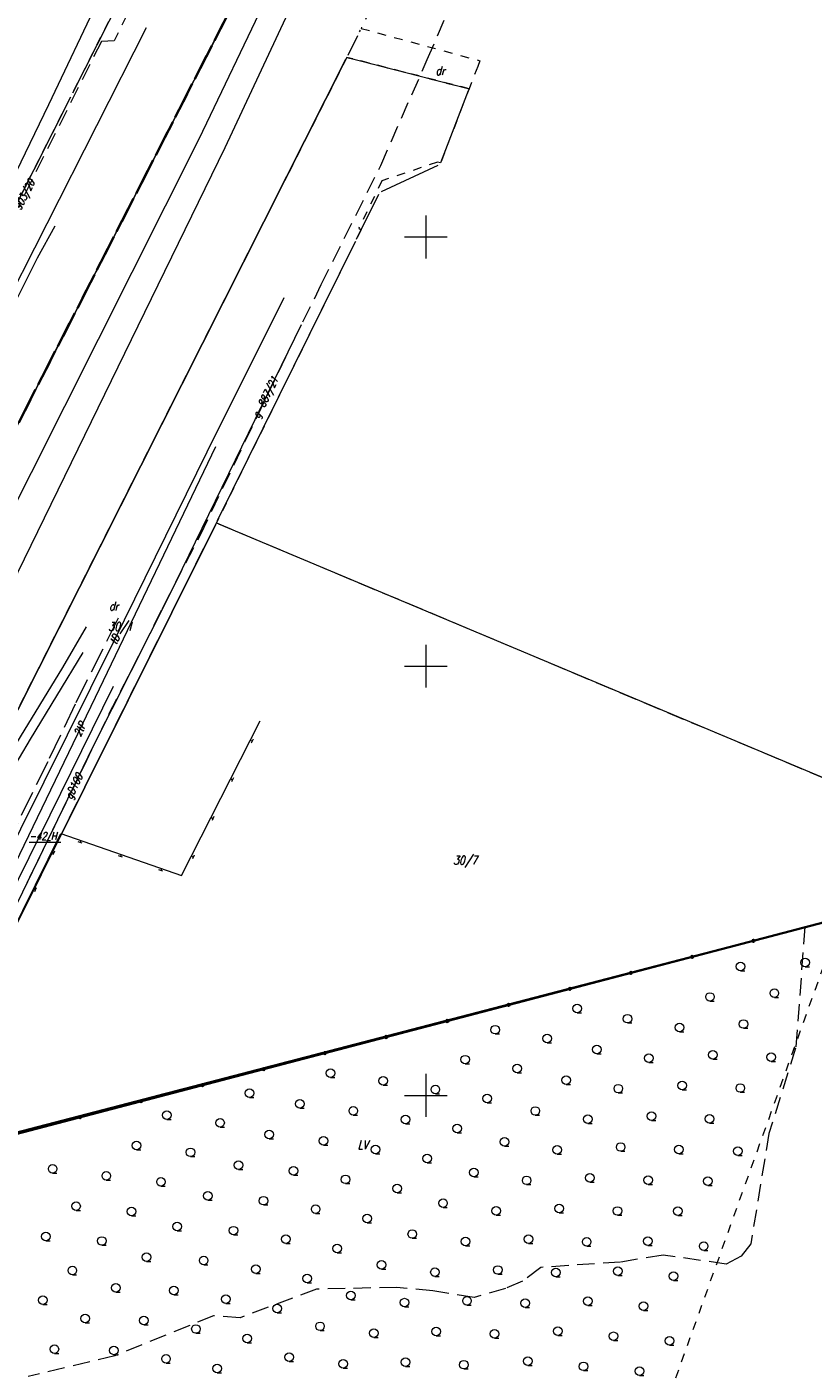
# Model space of a CAD drawing. Extents: x 7506644 to 7509529, y 5798919 to 5803521.
# Tile 19 of 25: x 7507554 to 7507645, y 5799518 to 5799674. Entities that reach past the tile are written whole.
import ezdxf

# ---------------------------------------------------------------- set-up
doc = ezdxf.new("R2010")
doc.units = 0
doc.header["$MEASUREMENT"] = 0
for name, pattern in [('4001', [0]), ('4002', [2, 1, -1]), ('4003', [3, 2, -1]), ('4004', [4, 3, -1]), ('4010', [5, 3, -2]), ('4214', [5, 3, -2]), ('4220', [3, 2, -1]), ('4230', [2, 1, -1])]:
    doc.linetypes.add(name, pattern=pattern)
for name, color, linetype, lineweight in [('1001_znak_oznaczajacy_punkt_zal', 7, 'CONTINUOUS', 18), ('1135_siatka_kwadratow_znak_wewn', 7, 'CONTINUOUS', 18), ('1281_kropka_ogrodzenia', 7, 'CONTINUOUS', 35), ('1285_symbol_pomocniczy_ogrodzen', 7, 'CONTINUOUS', 18), ('1434_ZAKRZEWIENIE__SYMBOL_', 104, 'CONTINUOUS', 18), ('4281_OGRODZENIE_ZNAK_LINIOWY', 7, 'CONTINUOUS', 35), ('4285_OGRODZENIE_NIETRWALE_ZNAK_', 7, 'CONTINUOUS', 18), ('4512_KRAWEZNIK', 7, 'CONTINUOUS', 18), ('4513_KRAWEDZ_CHODNIKA', 7, 'CONTINUOUS', 18), ('4711_WODA_OS_PRZEWODU', 5, 'CONTINUOUS', 18), ('4761_ENERGIA_PRZEWOD_-_OS', 1, 'CONTINUOUS', 18), ('4764_ENERGIA_OS_PRZEWODU_PROJEK', 1, 'CONTINUOUS', 18), ('4794_SPECJALNA_OS_PRZEWODU_PROJ', 7, 'CONTINUOUS', 18), ('5434_ZAKRZEWIENIE', 104, 'CONTINUOUS', 18), ('6110', 7, 'CONTINUOUS', 18), ('6764', 1, 'CONTINUOUS', 18)]:
    doc.layers.add(name, color=color, linetype=linetype, lineweight=lineweight)
for name, color, linetype, lineweight, true_color in [('4741_GAZ_OS_PRZEWODU', 52, 'CONTINUOUS', 18, 0xbdbd00), ('4744_GAZ_OS_PRZEWODU_PROJEKTOWA', 52, 'CONTINUOUS', 18, 0xbdbd00), ('4751_TELEFON_PRZEWOD_-_OS', 7, 'CONTINUOUS', 18, 0xff9100), ('5214_OBREB', 7, '4214', 35, 0x008000), ('5216_DZIALKA', 7, 'CONTINUOUS', 18, 0x008000), ('5220_KONTUR_KLASYFIKACYJNY', 7, '4220', 18, 0x008000), ('5230_KONTUR_UZYTKU_GRUNTOWEGO', 7, '4230', 18, 0x008000), ('6216', 7, 'CONTINUOUS', 18, 0x008000), ('6220', 7, 'CONTINUOUS', 18, 0x008000), ('6230', 7, 'CONTINUOUS', 18, 0x008000), ('6741', 52, 'CONTINUOUS', 18, 0xbdbd00), ('6744', 52, 'CONTINUOUS', 18, 0xbdbd00), ('6751', 7, 'CONTINUOUS', 18, 0xff9100)]:
    doc.layers.add(name, color=color, linetype=linetype, lineweight=lineweight, true_color=true_color)
doc.styles.get("Standard").update_dxf_attribs({"font": 'simplex.shx'})

# ---------------------------------------------------------------- blocks, each defined once
blk = doc.blocks.new('1001')
at = {"layer": '1001_znak_oznaczajacy_punkt_zal', "linetype": 'Continuous'}
blk.add_line((0, 0), (0, 0), dxfattribs=at)
blk = doc.blocks.new('1281')
at = {"layer": '1281_kropka_ogrodzenia', "linetype": 'Continuous'}
for radius in [0.24, 0.16, 0.08]:
    blk.add_circle((0, 0), radius, dxfattribs=at)
blk = doc.blocks.new('1285')
at = {"layer": '1285_symbol_pomocniczy_ogrodzen', "linetype": 'Continuous'}
for p, q in [((0, 0), (0.5, 0)), ((0.5, 0.5), (0.5, -0.5))]:
    blk.add_line(p, q, dxfattribs=at)
blk = doc.blocks.new('1434')
at = {"layer": '1434_ZAKRZEWIENIE__SYMBOL_', "linetype": 'Continuous'}
blk.add_line((0, -1), (1, -1), dxfattribs=at)
blk.add_circle((0, 0), 1, dxfattribs=at)
blk = doc.blocks.new('1135')
at = {"layer": '1135_siatka_kwadratow_znak_wewn', "linetype": 'Continuous'}
for p, q in [((0, 5), (0, -5)), ((-5, 0), (5, 0))]:
    blk.add_line(p, q, dxfattribs=at)

msp = doc.modelspace()

# ---------------------------------------------------------------- linework, layer by layer
at = {"layer": '4281_OGRODZENIE_ZNAK_LINIOWY', "linetype": '4001'}
msp.add_line((7507538.33, 5799541.866), (7507666.683, 5799575.471), dxfattribs=at)
at = {"layer": '4285_OGRODZENIE_NIETRWALE_ZNAK_', "linetype": '4001'}
for p, q in [((7507571.55, 5799575.63), (7507580.7, 5799593.62)), ((7507538.33, 5799541.82), (7507557.48, 5799580.5)), ((7507557.48, 5799580.5), (7507571.55, 5799575.63))]:
    msp.add_line(p, q, dxfattribs=at)
at = {"layer": '4512_KRAWEZNIK', "linetype": '4001'}
for p, q in [((7507587.444, 5799683.586), (7507576.588, 5799660.388)), ((7507573.588, 5799661.427), (7507583.005, 5799681.086)), ((7507530.375, 5799575.592), (7507573.588, 5799661.427)), ((7507576.588, 5799660.388), (7507534.225, 5799573.592)), ((7507557.719, 5799599.829), (7507560.479, 5799604.569)), ((7507545.469, 5799579.88), (7507557.719, 5799599.829))]:
    msp.add_line(p, q, dxfattribs=at)
at = {"layer": '4513_KRAWEDZ_CHODNIKA', "linetype": '4004'}
for p, q in [((7507564.14, 5799605.57), (7507559.15, 5799595.58)), ((7507559.15, 5799595.58), (7507555.95, 5799588.87)), ((7507555.95, 5799588.87), (7507550.84, 5799578.51))]:
    msp.add_line(p, q, dxfattribs=at)
at = {"layer": '4711_WODA_OS_PRZEWODU', "linetype": '4001'}
for p, q in [((7507524.254, 5799589.199), (7507567.457, 5799674.395)), ((7507538.659, 5799547.035), (7507563.619, 5799597.673))]:
    msp.add_line(p, q, dxfattribs=at)
at = {"layer": '4741_GAZ_OS_PRZEWODU', "linetype": '4001'}
for p, q in [((7507570.11, 5799608.2), (7507585.52, 5799639.81)), ((7507561.23, 5799590.64), (7507570.11, 5799608.2)), ((7507547.52, 5799562.31), (7507561.23, 5799590.64))]:
    msp.add_line(p, q, dxfattribs=at)
at = {"layer": '4744_GAZ_OS_PRZEWODU_PROJEKTOWA', "linetype": '4003'}
for p, q in [((7507600.164, 5799670.651), (7507604.501, 5799680.715)), ((7507594.745, 5799658.317), (7507600.164, 5799670.651)), ((7507587.822, 5799644.441), (7507594.745, 5799658.317)), ((7507584.36, 5799637.421), (7507587.822, 5799644.441)), ((7507573.732, 5799615.294), (7507584.36, 5799637.421)), ((7507569.305, 5799606.697), (7507573.732, 5799615.294)), ((7507565.638, 5799599.387), (7507569.305, 5799606.697)), ((7507563.074, 5799594.396), (7507565.638, 5799599.387)), ((7507560.514, 5799589.05), (7507563.074, 5799594.396)), ((7507548.02, 5799563.41), (7507560.514, 5799589.05))]:
    msp.add_line(p, q, dxfattribs=at)
at = {"layer": '4751_TELEFON_PRZEWOD_-_OS', "linetype": '4001'}
for p, q in [((7507575.25, 5799705.9), (7507556.06, 5799665.37)), ((7507556.06, 5799665.37), (7507546.74, 5799646.22)), ((7507574.53, 5799624.97), (7507583.5, 5799642.95)), ((7507561.53, 5799596.403), (7507575.524, 5799625.582)), ((7507563.68, 5799602.94), (7507574.53, 5799624.97)), ((7507544.04, 5799563.41), (7507563.68, 5799602.94)), ((7507543.907, 5799559.945), (7507561.53, 5799596.403))]:
    msp.add_line(p, q, dxfattribs=at)
at = {"layer": '4761_ENERGIA_PRZEWOD_-_OS', "linetype": '4001'}
for p, q in [((7507554.76, 5799647.55), (7507556.81, 5799651.3)), ((7507549.02, 5799636.14), (7507554.76, 5799647.55)), ((7507553.95, 5799591.5), (7507560.09, 5799601.57)), ((7507544.88, 5799576.2), (7507553.95, 5799591.5))]:
    msp.add_line(p, q, dxfattribs=at)
at = {"layer": '4764_ENERGIA_OS_PRZEWODU_PROJEK', "linetype": '4003'}
for p, q in [((7507570.808, 5799687.19), (7507563.696, 5799672.854)), ((7507562.2, 5799672.772), (7507552.474, 5799653.396)), ((7507563.696, 5799672.854), (7507562.2, 5799672.772))]:
    msp.add_line(p, q, dxfattribs=at)
at = {"layer": '4794_SPECJALNA_OS_PRZEWODU_PROJ', "linetype": '4003'}
for p, q in [((7507570.808, 5799687.19), (7507563.696, 5799672.854)), ((7507562.2, 5799672.772), (7507552.474, 5799653.396)), ((7507563.696, 5799672.854), (7507562.2, 5799672.772))]:
    msp.add_line(p, q, dxfattribs=at)
at = {"layer": '5214_OBREB', "linetype": '4010'}
for points in [[(7507505.32, 5800070.77), (7507509.97, 5800069.07), (7507542.37, 5800061.12), (7507568.86, 5800054.58), (7507583.31, 5800050.38), (7507654.66, 5800013.6), (7507650.82, 5800005.55), (7507662.22, 5799998.45), (7507642.42, 5799970.15), (7507676.72, 5799944.81), (7507690.67, 5799934.66), (7507692.92, 5799933.01), (7507702.77, 5799925.91), (7507622.96, 5799765.71), (7507513.8, 5799552.72), (7506941.86, 5799851.5), (7506901.64, 5799967.98), (7506794.5, 5800287.73)], [(7507622.96, 5799765.71), (7507636.06, 5799762.71), (7507833.44, 5799714.55), (7508255.64, 5799610.41), (7508265.61, 5799606.74), (7508557.8, 5799532.04), (7508568.25, 5799529.29), (7508560.95, 5799527.44), (7508372.63, 5799473.61), (7508354.23, 5799469.56), (7508208.4, 5799427.14), (7508126.76, 5799403.73), (7508080.37, 5799392.13), (7508065.52, 5799391.22), (7507865.1, 5799340.7), (7507593.19, 5799272.16), (7507566.75, 5799275.5), (7507542.45, 5799287.05), (7507413.16, 5799321.87), (7507400.06, 5799325.82), (7507513.8, 5799552.72), (7507622.96, 5799765.71)]]:
    msp.add_lwpolyline(points, dxfattribs=at)
at = {"layer": '5216_DZIALKA', "linetype": '4001'}
for p, q in [((7507622.846, 5799765.488), (7507513.914, 5799552.942)), ((7507513.914, 5799552.942), (7507622.846, 5799765.488)), ((7507558.873, 5799666.773), (7507567.987, 5799684.797)), ((7507592.03, 5799673.425), (7507590.91, 5799671.135)), ((7507592.348, 5799674.066), (7507592.252, 5799673.874)), ((7507524.013, 5799538.533), (7507590.687, 5799670.687)), ((7507590.687, 5799670.687), (7507524.013, 5799538.533)), ((7507591.042, 5799670.848), (7507604.798, 5799667.312)), ((7507549.823, 5799648.883), (7507558.647, 5799666.327)), ((7507604.95, 5799667.017), (7507601.73, 5799658.633)), ((7507601.413, 5799658.295), (7507594.807, 5799655.255)), ((7507594.47, 5799654.926), (7507591.9, 5799649.704)), ((7507591.679, 5799649.256), (7507575.711, 5799616.914)), ((7507575.489, 5799616.466), (7507538.541, 5799542.314)), ((7507538.541, 5799542.314), (7507575.489, 5799616.466)), ((7507575.83, 5799616.593), (7507662.53, 5799580.177)), ((7507538.672, 5799542.153), (7507670.788, 5799576.537)), ((7507670.788, 5799576.537), (7507538.672, 5799542.153))]:
    msp.add_line(p, q, dxfattribs=at)
at = {"layer": '5220_KONTUR_KLASYFIKACYJNY', "linetype": '4003'}
for points in [[(7507514.73, 5799511.93), (7507528.13, 5799539.42), (7507538.43, 5799542.09), (7507575.6, 5799616.69), (7507662.76, 5799580.08)], [(7507671.03, 5799576.6), (7507644.17, 5799569.62), (7507643.09, 5799555.49), (7507639.98, 5799545.57), (7507637.86, 5799532.7), (7507636.73, 5799531.26), (7507634.98, 5799530.35), (7507627.64, 5799531.41), (7507622.64, 5799530.58), (7507613.42, 5799529.97), (7507611.28, 5799528.36), (7507609.3, 5799527.51), (7507605.63, 5799526.45), (7507600.83, 5799527.22), (7507596.59, 5799527.64), (7507587.27, 5799527.43), (7507578.38, 5799524.11), (7507575.27, 5799524.32), (7507563.76, 5799519.66), (7507553.67, 5799517.26)]]:
    msp.add_lwpolyline(points, dxfattribs=at)
at = {"layer": '5230_KONTUR_UZYTKU_GRUNTOWEGO', "linetype": '4002'}
for points in [[(7507692.92, 5799933.01), (7507702.77, 5799925.91), (7507622.96, 5799765.71), (7507513.8, 5799552.72), (7507505.82, 5799556.89), (7507506.43, 5799561.31), (7507510.27, 5799570.61), (7507581.66, 5799711.87), (7507585.65, 5799719.78), (7507608.5, 5799765.22), (7507625.47, 5799798.45), (7507630.97, 5799811), (7507648.14, 5799843.97), (7507651.62, 5799851.44), (7507663.02, 5799873.95), (7507674.2, 5799895.72), (7507692.92, 5799933.01)], [(7507400.06, 5799325.82), (7507513.8, 5799552.72), (7507622.96, 5799765.71)], [(7507622.96, 5799765.71), (7507636.06, 5799762.71), (7507645.07, 5799760.51), (7507644.28, 5799755.89), (7507644.09, 5799754.74), (7507637.19, 5799751.4), (7507634.15, 5799744.64), (7507629.45, 5799734.15), (7507627.16, 5799729.05), (7507621.16, 5799715.29), (7507620, 5799713.08), (7507612.43, 5799715.11), (7507602.19, 5799694.19), (7507592.46, 5799674.29), (7507606.3, 5799670.52), (7507606.05, 5799669.86), (7507605.04, 5799667.25), (7507590.8, 5799670.91), (7507523.9, 5799538.31), (7507511.4, 5799513.82)], [(7507538.43, 5799542.09), (7507528.13, 5799539.42), (7507523.9, 5799538.31), (7507590.8, 5799670.91), (7507605.04, 5799667.25), (7507601.72, 5799658.61), (7507601.35, 5799658.71), (7507594.88, 5799656.52), (7507592.19, 5799651), (7507592.45, 5799650.83), (7507591.79, 5799649.48), (7507575.6, 5799616.69), (7507538.43, 5799542.09)]]:
    msp.add_lwpolyline(points, dxfattribs=at)
at = {"layer": '5434_ZAKRZEWIENIE', "linetype": '4002'}
msp.add_lwpolyline([(7507511.33, 5799425.52), (7507512.94, 5799458.46), (7507523.36, 5799478.26), (7507527.17, 5799478.72), (7507534.41, 5799493.18), (7507519.88, 5799505.25), (7507529.97, 5799525.45), (7507529.77, 5799530.16), (7507536.26, 5799542.4), (7507538.21, 5799542.08), (7507648.36, 5799570.7), (7507605.74, 5799452.07), (7507548.31, 5799435.73), (7507511.33, 5799425.52)], dxfattribs=at)
at = {"layer": '6110', "linetype": 'Continuous'}
msp.add_line((7507553.78, 5799579.49), (7507557.485, 5799579.49), dxfattribs=at)

# ---------------------------------------------------------------- block references
at = {"layer": '1135_siatka_kwadratow_znak_wewn', "xscale": 0.5, "yscale": 0.5}
for p in [(7507600, 5799650), (7507600, 5799600), (7507600, 5799550)]:
    msp.add_blockref('1135', p, dxfattribs=at)
at = {"layer": '4281_OGRODZENIE_ZNAK_LINIOWY', "xscale": 0.5, "yscale": 0.5}
for p in [(7507638.16, 5799568.003), (7507631.029, 5799566.136), (7507623.899, 5799564.269), (7507616.768, 5799562.402), (7507609.637, 5799560.535), (7507602.507, 5799558.669), (7507595.376, 5799556.802), (7507588.245, 5799554.935), (7507581.114, 5799553.068), (7507573.984, 5799551.201), (7507566.853, 5799549.334), (7507559.722, 5799547.467)]:
    msp.add_blockref('1281', p, dxfattribs=at)
at = {"layer": '4285_OGRODZENIE_NIETRWALE_ZNAK_', "xscale": 0.5, "yscale": 0.5}
for p, rotation in [((7507579.556, 5799591.371), 333.041388), ((7507577.269, 5799586.874), 333.041388), ((7507574.981, 5799582.376), 333.041388), ((7507559.825, 5799579.688), 250.907907), ((7507556.416, 5799578.351), 333.660545), ((7507564.515, 5799578.065), 250.907907), ((7507572.694, 5799577.879), 333.041388), ((7507569.205, 5799576.442), 250.907907), ((7507554.288, 5799574.053), 333.660545)]:
    msp.add_blockref('1285', p, dxfattribs=dict(at, rotation=rotation))
at = {"layer": '5216_DZIALKA', "xscale": 0.5, "yscale": 0.5}
for p in [(7507592.14, 5799673.65), (7507592.14, 5799673.65), (7507592.46, 5799674.29), (7507592.46, 5799674.29), (7507590.8, 5799670.91), (7507590.8, 5799670.91), (7507590.8, 5799670.91), (7507590.8, 5799670.91), (7507605.04, 5799667.25), (7507605.04, 5799667.25), (7507558.76, 5799666.55), (7507558.76, 5799666.55), (7507601.64, 5799658.4), (7507601.64, 5799658.4), (7507594.58, 5799655.15), (7507594.58, 5799655.15), (7507591.79, 5799649.48), (7507591.79, 5799649.48), (7507575.6, 5799616.69), (7507575.6, 5799616.69), (7507575.6, 5799616.69), (7507575.6, 5799616.69)]:
    msp.add_blockref('1001', p, dxfattribs=at)
at = {"layer": '5434_ZAKRZEWIENIE', "xscale": 0.5, "yscale": 0.5}
for p in [(7507636.669, 5799565.027), (7507644.189, 5799565.476), (7507633.109, 5799561.467), (7507640.608, 5799561.895), (7507617.628, 5799560.128), (7507623.509, 5799558.938), (7507608.083, 5799557.655), (7507629.548, 5799557.906), (7507637.027, 5799558.314), (7507614.133, 5799556.633), (7507619.925, 5799555.355), (7507604.597, 5799554.168), (7507625.988, 5799554.346), (7507633.446, 5799554.733), (7507640.224, 5799554.441), (7507588.889, 5799552.603), (7507610.638, 5799553.139), (7507595.042, 5799551.685), (7507601.111, 5799550.682), (7507616.342, 5799551.771), (7507622.428, 5799550.786), (7507629.865, 5799551.152), (7507636.644, 5799550.86), (7507579.468, 5799550.253), (7507585.315, 5799549.029), (7507607.144, 5799549.644), (7507569.83, 5799547.685), (7507591.555, 5799548.198), (7507612.759, 5799548.188), (7507626.284, 5799547.571), (7507576.027, 5799546.811), (7507597.624, 5799547.196), (7507603.649, 5799546.149), (7507618.867, 5799547.226), (7507633.064, 5799547.28), (7507581.742, 5799545.455), (7507588.068, 5799544.711), (7507609.175, 5799544.604), (7507566.303, 5799544.159), (7507572.585, 5799543.37), (7507594.138, 5799543.71), (7507600.154, 5799542.654), (7507615.307, 5799543.665), (7507622.703, 5799543.99), (7507629.483, 5799543.699), (7507636.346, 5799543.492), (7507556.523, 5799541.45), (7507578.168, 5799541.882), (7507584.581, 5799541.224), (7507562.777, 5799540.632), (7507569.144, 5799539.929), (7507590.652, 5799540.223), (7507605.592, 5799541.021), (7507611.747, 5799540.105), (7507619.122, 5799540.409), (7507625.903, 5799540.119), (7507632.853, 5799539.998), (7507574.594, 5799538.308), (7507596.659, 5799539.16), (7507559.25, 5799537.106), (7507565.703, 5799536.487), (7507581.094, 5799537.737), (7507587.166, 5799536.737), (7507602.008, 5799537.437), (7507608.186, 5799536.545), (7507615.541, 5799536.829), (7507622.323, 5799536.539), (7507629.36, 5799536.505), (7507593.164, 5799535.665), (7507555.724, 5799533.579), (7507571.02, 5799534.734), (7507577.607, 5799534.25), (7507583.679, 5799533.251), (7507598.425, 5799533.854), (7507611.96, 5799533.248), (7507562.261, 5799533.046), (7507589.67, 5799532.17), (7507604.626, 5799532.984), (7507618.742, 5799532.958), (7507625.866, 5799533.011), (7507632.374, 5799532.448), (7507567.447, 5799531.16), (7507574.12, 5799530.763), (7507594.841, 5799530.271), (7507558.82, 5799529.604), (7507580.193, 5799529.765), (7507586.175, 5799528.675), (7507601.066, 5799529.424), (7507608.38, 5799529.667), (7507615.162, 5799529.378), (7507622.373, 5799529.518), (7507628.872, 5799528.946), (7507563.873, 5799527.587), (7507570.633, 5799527.276), (7507555.378, 5799526.163), (7507576.707, 5799526.278), (7507591.258, 5799526.687), (7507597.505, 5799525.864), (7507604.799, 5799526.086), (7507611.582, 5799525.798), (7507618.879, 5799526.024), (7507625.371, 5799525.445), (7507560.299, 5799524.013), (7507582.68, 5799525.181), (7507567.146, 5799523.789), (7507573.221, 5799522.792), (7507587.674, 5799523.104), (7507593.945, 5799522.303), (7507601.218, 5799522.505), (7507615.386, 5799522.531), (7507579.185, 5799521.686), (7507608.001, 5799522.217), (7507621.869, 5799521.943), (7507628.398, 5799521.401), (7507556.726, 5799520.439), (7507563.659, 5799520.302), (7507569.734, 5799519.306), (7507584.091, 5799519.52), (7507575.691, 5799518.191), (7507590.385, 5799518.743), (7507597.637, 5799518.924), (7507604.421, 5799518.637), (7507611.892, 5799519.037), (7507618.368, 5799518.442), (7507624.886, 5799517.889)]:
    msp.add_blockref('1434', p, dxfattribs=at)

# ---------------------------------------------------------------- texts
at = {"layer": '6110', "oblique": 15, "width": 0.8}
msp.add_text('-42_H', height=0.9, dxfattribs=at).set_placement((7507553.78, 5799579.76))
at = {"layer": '6216', "oblique": 15, "width": 0.8}
msp.add_text('30/1', height=1, dxfattribs=at).set_placement((7507563.006, 5799604.11))
msp.add_text('30/7', height=1, rotation=359.99999, dxfattribs=at).set_placement((7507603.182, 5799576.89))
at = {"layer": '6220', "oblique": 15, "width": 0.8}
msp.add_text('LV', height=1, dxfattribs=at).set_placement((7507592.057, 5799543.735))
at = {"layer": '6230', "oblique": 15, "width": 0.8}
for p in [(7507601.13, 5799668.845), (7507563.089, 5799606.492)]:
    msp.add_text('dr', height=1, dxfattribs=at).set_placement(p)
at = {"layer": '6741', "oblique": 15, "width": 0.8}
msp.add_text('gD100', height=0.9, rotation=64.17351, dxfattribs=at).set_placement((7507558.721, 5799584.42))
at = {"layer": '6744', "oblique": 15, "width": 0.8}
msp.add_text('g-887/21', height=0.9, rotation=63.48452, dxfattribs=at).set_placement((7507580.563, 5799628.81))
at = {"layer": '6751', "oblique": 15, "width": 0.8}
for s, rotation, p in [('tD', 63.76791, (7507563.941, 5799602.451)), ('2tP', 64.19421, (7507559.765, 5799591.719))]:
    msp.add_text(s, height=0.9, rotation=rotation, dxfattribs=at).set_placement(p)
at = {"layer": '6764', "oblique": 15, "width": 0.8}
msp.add_text('eS-903/20', height=0.9, rotation=63.1781, dxfattribs=at).set_placement((7507551.895, 5799651.255))

doc.saveas('drawing.dxf')
